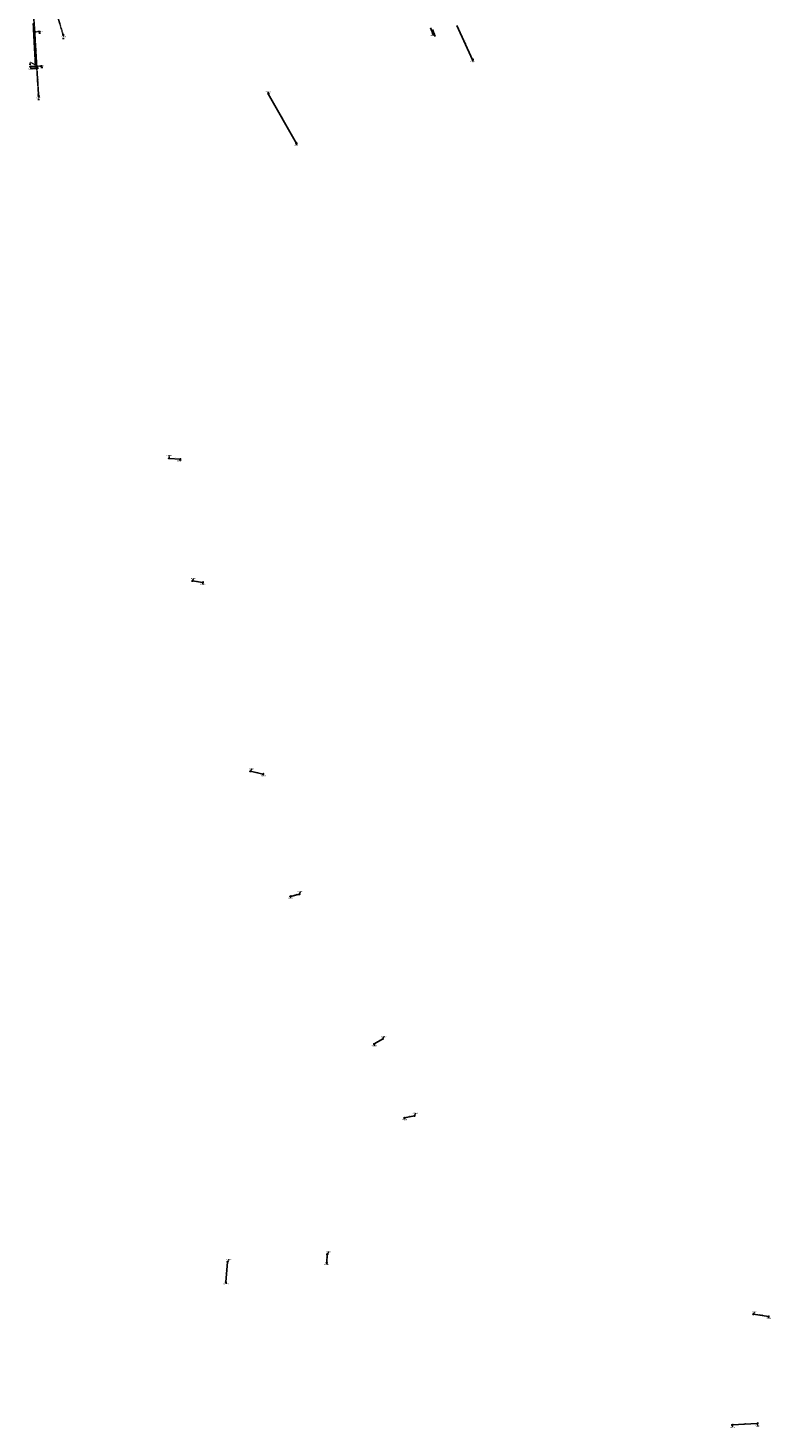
# Model space of a CAD drawing. Extents: x 188323 to 208361, y 565368 to 574910.
# Tile 41 of 256: x 201662 to 202653, y 565580 to 567449. Entities that reach past the tile are written whole.
import ezdxf

# ---------------------------------------------------------------- set-up
doc = ezdxf.new("R2010")
doc.units = 0
doc.linetypes.add('DASHDOT', pattern=[1, 0.5, -0.25, 0, -0.25])
doc.linetypes.add('DASHED', pattern=[0.75, 0.5, -0.25])
doc.layers.get('0').update_dxf_attribs({"linetype": 'CONTINUOUS'})
for name, color, linetype in [('RIO-AFM', 7, 'CONTINUOUS'), ('RIO-BOK', 7, 'CONTINUOUS'), ('RIO-DET', 7, 'CONTINUOUS'), ('RIO-KNP', 7, 'CONTINUOUS'), ('RIO-KNR', 7, 'CONTINUOUS'), ('RIO-LAG', 7, 'CONTINUOUS'), ('RIO-LAG_1B', 7, 'DASHED'), ('RIO-LAG_2B', 7, 'DASHED'), ('RIO-LEN', 7, 'CONTINUOUS'), ('RIO-MVD', 1, 'CONTINUOUS'), ('RIO-VRB', 6, 'DASHDOT'), ('RIO-VRH', 7, 'CONTINUOUS')]:
    doc.layers.add(name, color=color, linetype=linetype)
doc.styles.add('RIO-TXT', font='isocp.shx')

# ---------------------------------------------------------------- blocks, each defined once
blk = doc.blocks.new('L_VHR')
blk.add_lwpolyline([(-0.5, 0), (0.5, 0), (-0.5, 0.15), (-0.5, -0.15), (0.5, 0)])
blk = doc.blocks.new('K_IPR')
blk.add_lwpolyline([(-0.5, -0.5), (0.5, -0.5), (0.5, 0.5), (-0.5, 0.5)], close=True)
blk.add_solid([(-0.5, 0.5), (0.5, 0.5), (-0.5, -0.5), (0.5, -0.5)])
at = {"style": 'RIO-TXT', "flags": 1}
blk.add_attdef('KNOOPNAAM', (2, 2), '', height=1, dxfattribs=at)
blk = doc.blocks.new('K_UTB')
blk.add_lwpolyline([(0.5, 0.15), (0.5, -0.3), (-0.5, -0.3), (-0.5, 0.15), (-0.45, 0.15), (-0.45, -0.25), (0, -0.25), (0.45, -0.25), (0.45, 0.15)], close=True)
blk.add_lwpolyline([(0.85, 0.6), (0.55, 0.65), (0.614828, 0.459583), (0.850842, 0.598937)])
blk.add_arc((0.85, -0.25), 0.85, 90, 180)
at = {"style": 'RIO-TXT', "flags": 1}
blk.add_attdef('KNOOPNAAM', (2, 2), '', height=1, dxfattribs=at)
blk = doc.blocks.new('K_IPD')
blk.add_lwpolyline([(-0.496027, 0.307994), (0.503973, 0.307994), (0.003973, -0.558031)], close=True)
blk.add_solid([(-0.496027, 0.307994), (0.503973, 0.307994), (0.003973, -0.558031)])
at = {"style": 'RIO-TXT', "flags": 1}
blk.add_attdef('KNOOPNAAM', (2, 2), '', height=1, dxfattribs=at)
blk = doc.blocks.new('611_03______360018____360051_')
at = {"layer": 'RIO-LAG_1B'}
blk.add_line((0, 0), (-9.818, -0.256), dxfattribs=at)
at = {"layer": 'RIO-VRH', "xscale": 2, "yscale": 2, "zscale": 2, "rotation": 181.4721}
blk.add_blockref('L_VHR', (-4.909, -0.128), dxfattribs=at)
at = {"layer": 'RIO-AFM', "style": 'RIO-TXT'}
blk.add_text('r 315', height=0.9, rotation=361.4721, dxfattribs=at).set_placement((-6.0019, 0.3447))
at = {"layer": 'RIO-BOK', "style": 'RIO-TXT'}
for s, p in [('-0.30', (-8.3819, -1.6187)), ('-0.27', (-4.0623, -1.5049))]:
    blk.add_text(s, height=0.9, rotation=361.4721, dxfattribs=at).set_placement(p)
at = {"layer": 'RIO-LEN', "style": 'RIO-TXT'}
blk.add_text('9m', height=0.9, rotation=361.4721, dxfattribs=at).set_placement((-7.6213, 0.302))
blk = doc.blocks.new('1357_90______901138____901139_')
at = {"layer": 'RIO-LAG'}
blk.add_line((0, 0), (3.655, -9.116), dxfattribs=at)
at = {"layer": 'RIO-AFM', "style": 'RIO-TXT'}
blk.add_text('r 315', height=0.9, rotation=291.8207, dxfattribs=at).set_placement((1.8897, -3.3693))
at = {"layer": 'RIO-LEN', "style": 'RIO-TXT'}
blk.add_text('9m', height=0.9, rotation=291.8207, dxfattribs=at).set_placement((1.2868, -1.8657))

msp = doc.modelspace()

# ---------------------------------------------------------------- linework, layer by layer
at = {"layer": 'RIO-LAG'}
for p, q in [((202199.072, 567449.728), (202202.24, 567441.792)), ((202255.296, 567406.784), (202234.432, 567452.864)), ((202020.096, 567295.296), (201982.656, 567361.408)), ((201864.928, 566873.472), (201850.176, 566874.688)), ((201881.424, 566710.912), (201894.992, 566708.992)), ((201975.456, 566452.992), (201958.784, 566456.832)), ((202012.16, 566289.792), (202024.128, 566292.864)), ((202135.104, 566099.328), (202123.888, 566092.736)), ((202164.256, 565993.984), (202177.6, 565996.8)), ((201925.968, 565774.848), (201928.208, 565801.856)), ((202061.344, 565811.904), (202060.608, 565800.576)), ((202650, 565728.704), (202629.92, 565732.032)), ((202601.776, 565584), (202635.168, 565585.856))]:
    msp.add_line(p, q, dxfattribs=at)
at = {"layer": 'RIO-LAG_1B'}
for p, q in [((201670.944, 567444.096), (201668.896, 567474.432)), ((201698.624, 567474.304), (201708.912, 567440.128)), ((201673.616, 567398.08), (201670.944, 567444.096)), ((201673.616, 567398.08), (201665.056, 567397.824)), ((201676.144, 567358.464), (201673.616, 567398.08))]:
    msp.add_line(p, q, dxfattribs=at)
at = {"layer": 'RIO-LAG_2B'}
msp.add_line((201671.856, 567400.256), (201668.88, 567456), dxfattribs=at)
at = {"layer": 'RIO-VRB'}
for p, q in [((201670.94, 567444.08), (201678.015, 567444.78)), ((201708.91, 567440.16), (201709.4435, 567437.8316)), ((202202.24, 567441.78), (202202.7735, 567439.4516)), ((201665.06, 567397.83), (201665.7671, 567394.5168)), ((201671.86, 567400.26), (201665.211, 567403.3779)), ((201673.62, 567398.05), (201680.695, 567398.75)), ((202255.29, 567406.81), (202255.8235, 567404.4816)), ((201676.14, 567358.49), (201676.6735, 567356.1616)), ((201982.65, 567361.39), (201982.6497, 567364.165)), ((202020.1, 567295.31), (202020.6335, 567292.9816)), ((201850.18, 566874.68), (201850.7135, 566878.4084)), ((201864.93, 566873.5), (201864.3974, 566871.1715)), ((201881.43, 566710.9), (201882.9672, 566714.2632)), ((201894.99, 566709), (201895.5235, 566706.6716)), ((201958.78, 566456.82), (201960.7564, 566459.8758)), ((201975.45, 566453.01), (201975.9835, 566450.6816)), ((202012.16, 566289.76), (202012.6935, 566287.4316)), ((202024.13, 566292.88), (202025.6672, 566296.2432)), ((202135.1, 566099.36), (202137.0764, 566102.4158)), ((202123.89, 566092.76), (202124.4235, 566090.4316)), ((202164.26, 565993.99), (202164.7935, 565991.6616)), ((202177.6, 565996.79), (202179.1372, 566000.1532)), ((201928.21, 565801.88), (201930.1864, 565804.9358)), ((202061.34, 565811.88), (202063.3164, 565814.9358)), ((202060.6, 565800.6), (202061.1335, 565798.2716)), ((201925.97, 565774.83), (201926.5035, 565772.5016)), ((202629.92, 565732.01), (202631.8964, 565735.0658)), ((202650, 565728.7), (202650.5335, 565726.3716)), ((202601.78, 565583.99), (202602.4871, 565580.6768)), ((202635.16, 565585.85), (202635.8671, 565582.5368))]:
    msp.add_line(p, q, dxfattribs=at)

# ---------------------------------------------------------------- block references
at = {"layer": 'RIO-DET'}
for name, p in [('1357_90______901138____901139_', (202201.568, 567447.168)), ('611_03______360018____360051_', (201676.128, 567395.52))]:
    msp.add_blockref(name, p, dxfattribs=at)
at = {"layer": 'RIO-KNP', "xscale": 1.25, "yscale": 1.25, "zscale": 1.25}
for name, p in [('K_IPR', (201670.944, 567444.096)), ('K_IPR', (201708.912, 567440.128)), ('K_UTB', (202202.24, 567441.792)), ('K_UTB', (201665.056, 567397.824)), ('K_IPD', (201671.856, 567400.256)), ('K_IPR', (201673.616, 567398.08)), ('K_UTB', (202255.296, 567406.784)), ('K_IPR', (201676.144, 567358.464)), ('K_UTB', (201982.656, 567361.408)), ('K_UTB', (202020.096, 567295.296)), ('K_UTB', (201850.176, 566874.688)), ('K_UTB', (201864.928, 566873.472)), ('K_UTB', (201881.424, 566710.912)), ('K_UTB', (201894.992, 566708.992)), ('K_UTB', (201958.784, 566456.832)), ('K_UTB', (201975.456, 566452.992)), ('K_UTB', (202012.16, 566289.792)), ('K_UTB', (202024.128, 566292.864)), ('K_UTB', (202123.888, 566092.736)), ('K_UTB', (202135.104, 566099.328)), ('K_UTB', (202164.256, 565993.984)), ('K_UTB', (202177.6, 565996.8)), ('K_UTB', (201928.208, 565801.856)), ('K_UTB', (202061.344, 565811.904)), ('K_UTB', (202060.608, 565800.576)), ('K_UTB', (201925.968, 565774.848)), ('K_UTB', (202629.92, 565732.032)), ('K_UTB', (202650, 565728.704)), ('K_UTB', (202601.776, 565584)), ('K_UTB', (202635.168, 565585.856))]:
    msp.add_blockref(name, p, dxfattribs=at)
at = {"layer": 'RIO-VRH', "xscale": 2, "yscale": 2, "zscale": 2}
for p, rotation in [((201670.37, 567428.12), 93.0701), ((201669.34, 567397.94), 181.4721), ((201674.88, 567378.27), 93.6536)]:
    msp.add_blockref('L_VHR', p, dxfattribs=dict(at, rotation=rotation))

# ---------------------------------------------------------------- texts
at = {"layer": 'RIO-AFM', "style": 'RIO-TXT'}
for s, rotation, p in [('r 250', 273.0701, (201670.8431, 567428.957)), ('r 700', 294.3625, (202244.9954, 567430.801)), ('r 400', 273.3409, (201672.7461, 567421.9042)), ('r 400', 273.6536, (201675.3395, 567379.1112)), ('r 200', 299.5479, (202001.4309, 567329.3132)), ('r 300', 355.4265, (201856.7875, 566874.6572)), ('r 300', 352.0246, (201887.4773, 566710.5614)), ('r 400', 347.1272, (201966.4372, 566455.5878)), ('r 300', 14.6077, (202017.2347, 566291.5994)), ('r 300', 390.4848, (202128.541, 566096.0827)), ('r 1000', 11.8528, (202169.7701, 565995.6574)), ('r 1000', 446.2379, (202060.3975, 565805.1949)), ('r 600', 85.2576, (201926.5248, 565787.5888)), ('r 900', 350.6404, (202639.2424, 565730.9861)), ('r 500', 3.189, (202617.6331, 565585.3741))]:
    msp.add_text(s, height=0.9, rotation=rotation, dxfattribs=at).set_placement(p)
at = {"layer": 'RIO-BOK', "style": 'RIO-TXT'}
for s, rotation, p in [('-0.03', 273.8767, (201669.2833, 567448.0769)), ('-0.02', 273.3409, (201669.6247, 567442.6004)), ('-0.05', 286.7559, (201706.4072, 567443.6881)), ('-0.44', 273.0701, (201670.2758, 567404.2811)), ('-0.02', 273.3409, (201672.0106, 567402.0635)), ('-0.27', 273.6536, (201672.3128, 567396.5632)), ('-0.25', 273.6536, (201674.5047, 567362.4937))]:
    msp.add_text(s, height=0.9, rotation=rotation, dxfattribs=at).set_placement(p)
at = {"layer": 'RIO-KNR', "style": 'RIO-TXT'}
for s, p in [('360005', (201674.19, 567444.03)), ('360019', (201705.6185, 567437.0816)), ('901139', (202198.9485, 567438.7016)), ('360051', (201661.9421, 567393.7668)), ('36057', (201662.0235, 567402.6279)), ('360018', (201676.87, 567398)), ('900775', (202251.9985, 567403.7316)), ('360017', (201672.8485, 567355.4116)), ('900774', (201978.8247, 567363.415)), ('900773', (202016.8085, 567292.2316)), ('900368', (201846.8885, 566877.6584)), ('900367', (201860.5724, 566870.4215)), ('900365', (201879.1422, 566713.5132)), ('900366', (201891.6985, 566705.9216)), ('900364', (201956.9314, 566459.1258)), ('900363', (201972.1585, 566449.9316)), ('900361', (202008.8685, 566286.6816)), ('900362', (202021.8422, 566295.4932)), ('900359', (202133.2514, 566101.6658)), ('900360', (202120.5985, 566089.6816)), ('900357', (202160.9685, 565990.9116)), ('900358', (202175.3122, 565999.4032)), ('900372', (201926.3614, 565804.1858)), ('900369', (202059.4914, 565814.1858)), ('900370', (202057.3085, 565797.5216)), ('900371', (201922.6785, 565771.7516)), ('900323', (202628.0714, 565734.3158)), ('900322', (202646.7085, 565725.6216)), ('900320', (202598.6621, 565579.9268)), ('900321', (202632.0421, 565581.7868))]:
    msp.add_text(s, height=1.5, dxfattribs=at).set_placement(p)
at = {"layer": 'RIO-LEN', "style": 'RIO-TXT'}
for s, rotation, p in [('56m', 273.0701, (201670.7264, 567431.1139)), ('51m', 294.3625, (202244.1033, 567432.7682)), ('46m', 273.3409, (201672.6192, 567424.0605)), ('40m', 273.6536, (201675.2008, 567381.2668)), ('76m', 299.5479, (202000.3647, 567331.1917)), ('15m', 355.4265, (201854.6343, 566874.8281)), ('14m', 352.0246, (201885.338, 566710.8598)), ('17m', 347.1272, (201964.3312, 566456.0678)), ('12m', 14.6077, (202015.1445, 566291.0546)), ('13m', 390.4848, (202126.6804, 566094.9857)), ('14m', 11.8528, (202167.6561, 565995.2137)), ('11m', 446.2379, (202060.2574, 565803.0394)), ('27m', 85.2576, (201926.3466, 565785.4362)), ('20m', 350.6404, (202637.1109, 565731.336)), ('33m', 3.189, (202615.4765, 565585.254))]:
    msp.add_text(s, height=0.9, rotation=rotation, dxfattribs=at).set_placement(p)
at = {"layer": 'RIO-MVD', "style": 'RIO-TXT'}
for s, p in [('%%U1.19', (201676.485, 567442.63)), ('%%U1.32', (201707.9135, 567435.6816)), ('%%U1.35', (201663.681, 567401.2279)), ('%%U0.94', (201679.165, 567396.6)), ('%%U1.23', (201675.1435, 567354.0116))]:
    msp.add_text(s, height=0.9, dxfattribs=at).set_placement(p)

doc.saveas('drawing.dxf')
